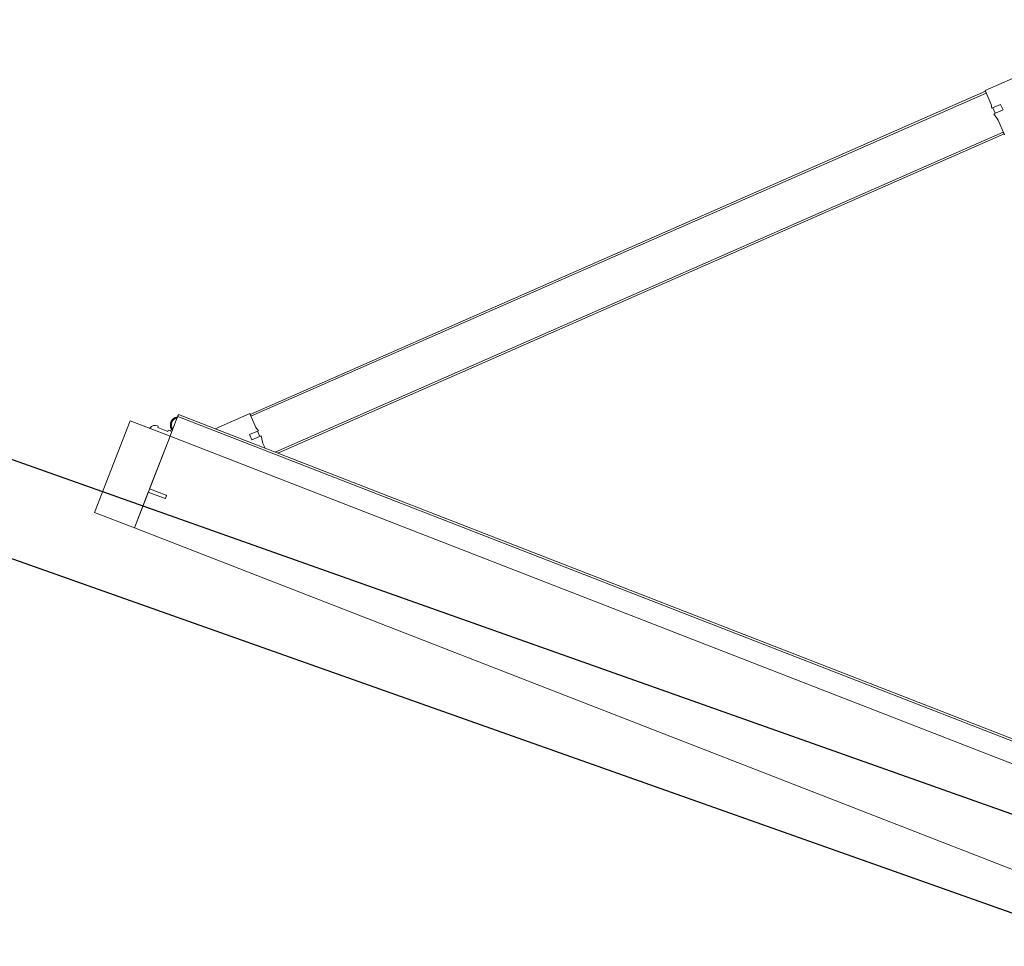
# Model space of a CAD drawing. Header units: millimetres. Extents: x 1512 to 2105, y 794 to 1149.
# Tile 230 of 256: x 1851.148 to 1852.165, y 885.172 to 886.129. Entities that reach past the tile are written whole.
import ezdxf

# ---------------------------------------------------------------- set-up
doc = ezdxf.new("R2010")
doc.units = ezdxf.units.MM
doc.layers.add('A-DOOR', color=31, linetype='Continuous', lineweight=9)
doc.layers.add('A-WALL', color=113, linetype='Continuous', lineweight=9)

# ---------------------------------------------------------------- blocks, each defined once
blk = doc.blocks.new('5-panel_Bi-fold_external_door_10806 - Type 1-V15-دوم')
at = {"layer": 'A-DOOR'}
for p, q in [((-1.6227, 0.7434), (-1.6764, 0.6897)), ((-1.6757, 0.689), (-2.262, 0.1027)), ((-1.6743, 0.6876), (-2.2606, 0.1012)), ((-1.6764, 0.6897), (-1.6652, 0.6785)), ((-1.6757, 0.689), (-1.6743, 0.6876)), ((-1.6632, 0.675), (-1.6561, 0.6821)), ((-1.6561, 0.6821), (-1.6518, 0.6779)), ((-1.6652, 0.6785), (-1.6632, 0.675)), ((-1.6624, 0.6757), (-1.6582, 0.6715)), ((-1.6518, 0.6779), (-1.6592, 0.6705)), ((-1.6592, 0.6705), (-1.6526, 0.6659)), ((-1.6526, 0.6659), (-1.641, 0.6543)), ((-1.6432, 0.6565), (-2.2239, 0.0757)), ((-1.6417, 0.655), (-2.2211, 0.0757)), ((-1.6432, 0.6565), (-1.6417, 0.655)), ((-2.2627, 0.1034), (-2.2904, 0.0757)), ((-2.2516, 0.0922), (-2.2627, 0.1034)), ((-2.2606, 0.1012), (-2.262, 0.1027)), ((-2.248, 0.0901), (-2.2516, 0.0922)), ((-2.2551, 0.083), (-2.248, 0.0901)), ((-2.2509, 0.0788), (-2.2551, 0.083)), ((-2.2435, 0.0861), (-2.2509, 0.0788)), ((-2.2445, 0.0851), (-2.2488, 0.0894)), ((-2.2389, 0.0796), (-2.2435, 0.0861)), ((2.581, 0.0759), (-2.331, 0.0759)), ((-2.331, 0.0755), (-2.331, 0.0759)), ((-2.331, 0.0743), (-2.331, 0.0755)), ((-2.331, 0.0737), (-2.331, 0.0743)), ((2.581, 0.0737), (-2.331, 0.0737)), ((-2.331, 0.0693), (-2.331, 0.0737)), ((-2.2351, 0.0757), (-2.2389, 0.0796)), ((-2.331, 0.0538), (-2.331, 0.0693)), ((-2.331, 0.0516), (-2.375, 0.0516)), ((-2.375, 0.0516), (-2.375, -0.05)), ((-2.3461, 0.0569), (-2.3469, 0.0569)), ((-2.3461, 0.0569), (-2.3469, 0.0569)), ((-2.3461, 0.0553), (-2.3461, 0.0569)), ((-2.3461, 0.0553), (-2.3461, 0.0569)), ((-2.335, 0.0553), (-2.3461, 0.0553)), ((-2.331, 0.0569), (-2.335, 0.0569)), ((-2.335, 0.0569), (-2.335, 0.0553)), ((-2.3325, 0.0594), (-2.3325, 0.0569)), ((-2.3325, 0.0594), (-2.3325, 0.0569)), ((-2.3325, 0.0594), (-2.3325, 0.0569)), ((-2.3325, 0.0594), (-2.3325, 0.0569)), ((-2.331, 0.0516), (-2.331, 0.0538)), ((-2.331, -0.05), (-2.331, 0.0516)), ((-2.331, 0.0516), (2.581, 0.0516)), ((-2.331, -0.0065), (-2.331, 0.0516)), ((-2.3125, -0.0065), (-2.331, -0.0065)), ((-2.312, -0.0097), (-2.312, -0.007)), ((-2.331, -0.05), (-2.331, -0.0102)), ((-2.331, -0.0102), (-2.3125, -0.0102)), ((-2.375, -0.05), (-2.331, -0.05)), ((-2.331, -0.05), (2.581, -0.05))]:
    blk.add_line(p, q, dxfattribs=at)
at = {"layer": 'A-DOOR', "flags": 128}
blk.add_lwpolyline([(-2.3312, 0.0727), (-2.3315, 0.0725), (-2.3317, 0.0724), (-2.332, 0.0722), (-2.3323, 0.072), (-2.3325, 0.0718), (-2.3328, 0.0716), (-2.333, 0.0714), (-2.3332, 0.0712), (-2.3335, 0.0709), (-2.3337, 0.0707), (-2.3339, 0.0704), (-2.3341, 0.0702), (-2.3342, 0.0699), (-2.3344, 0.0696), (-2.3346, 0.0694), (-2.3347, 0.0691), (-2.3348, 0.0688), (-2.335, 0.0685), (-2.3351, 0.0682), (-2.3352, 0.0679), (-2.3352, 0.0676), (-2.3353, 0.0673), (-2.3354, 0.067), (-2.3354, 0.0666), (-2.3355, 0.0663), (-2.3355, 0.066), (-2.3355, 0.0657), (-2.3355, 0.0654), (-2.3355, 0.065), (-2.3355, 0.0647), (-2.3354, 0.0644), (-2.3354, 0.0641), (-2.3353, 0.0638), (-2.3352, 0.0635), (-2.3351, 0.0632), (-2.335, 0.0629), (-2.3349, 0.0626), (-2.3348, 0.0623), (-2.3346, 0.062), (-2.3345, 0.0617), (-2.3343, 0.0614), (-2.3342, 0.0612), (-2.334, 0.0609), (-2.3338, 0.0606), (-2.3336, 0.0604), (-2.3334, 0.0602), (-2.3331, 0.0599), (-2.3329, 0.0597), (-2.3327, 0.0595), (-2.3324, 0.0593), (-2.3322, 0.0591), (-2.3319, 0.0589), (-2.3316, 0.0587), (-2.3313, 0.0586), (-2.3311, 0.0584)], dxfattribs=at)
blk.add_lwpolyline([(-2.3312, 0.0727), (-2.3315, 0.0725), (-2.3317, 0.0724), (-2.332, 0.0722), (-2.3323, 0.072), (-2.3325, 0.0718), (-2.3328, 0.0716), (-2.333, 0.0714), (-2.3332, 0.0712), (-2.3335, 0.0709), (-2.3337, 0.0707), (-2.3339, 0.0704), (-2.3341, 0.0702), (-2.3342, 0.0699), (-2.3344, 0.0696), (-2.3346, 0.0694), (-2.3347, 0.0691), (-2.3348, 0.0688), (-2.335, 0.0685), (-2.3351, 0.0682), (-2.3352, 0.0679), (-2.3352, 0.0676), (-2.3353, 0.0673), (-2.3354, 0.067), (-2.3354, 0.0666), (-2.3355, 0.0663), (-2.3355, 0.066), (-2.3355, 0.0657), (-2.3355, 0.0654), (-2.3355, 0.065), (-2.3355, 0.0647), (-2.3354, 0.0644), (-2.3354, 0.0641), (-2.3353, 0.0638), (-2.3352, 0.0635), (-2.3351, 0.0632), (-2.335, 0.0629), (-2.3349, 0.0626), (-2.3348, 0.0623), (-2.3346, 0.062), (-2.3345, 0.0617), (-2.3343, 0.0614), (-2.3342, 0.0612), (-2.334, 0.0609), (-2.3338, 0.0606), (-2.3336, 0.0604), (-2.3334, 0.0602), (-2.3331, 0.0599), (-2.3329, 0.0597), (-2.3327, 0.0595), (-2.3324, 0.0593), (-2.3322, 0.0591), (-2.3319, 0.0589), (-2.3316, 0.0587), (-2.3313, 0.0586), (-2.3311, 0.0584)], dxfattribs=at)
blk.add_lwpolyline([(-2.3312, 0.0727), (-2.3315, 0.0725), (-2.3317, 0.0724), (-2.332, 0.0722), (-2.3323, 0.072), (-2.3325, 0.0718), (-2.3328, 0.0716), (-2.333, 0.0714), (-2.3332, 0.0712), (-2.3335, 0.0709), (-2.3337, 0.0707), (-2.3339, 0.0704), (-2.3341, 0.0702), (-2.3342, 0.0699), (-2.3344, 0.0696), (-2.3346, 0.0694), (-2.3347, 0.0691), (-2.3348, 0.0688), (-2.335, 0.0685), (-2.3351, 0.0682), (-2.3352, 0.0679), (-2.3352, 0.0676), (-2.3353, 0.0673), (-2.3354, 0.067), (-2.3354, 0.0666), (-2.3355, 0.0663), (-2.3355, 0.066), (-2.3355, 0.0657), (-2.3355, 0.0654), (-2.3355, 0.065), (-2.3355, 0.0647), (-2.3354, 0.0644), (-2.3354, 0.0641), (-2.3353, 0.0638), (-2.3352, 0.0635), (-2.3351, 0.0632), (-2.335, 0.0629), (-2.3349, 0.0626), (-2.3348, 0.0623), (-2.3346, 0.062), (-2.3345, 0.0617), (-2.3343, 0.0614), (-2.3342, 0.0612), (-2.334, 0.0609), (-2.3338, 0.0606), (-2.3336, 0.0604), (-2.3334, 0.0602), (-2.3331, 0.0599), (-2.3329, 0.0597), (-2.3327, 0.0595), (-2.3324, 0.0593), (-2.3322, 0.0591), (-2.3319, 0.0589), (-2.3316, 0.0587), (-2.3313, 0.0586), (-2.3311, 0.0584)], dxfattribs=at)
blk.add_lwpolyline([(-2.3312, 0.0727), (-2.3315, 0.0725), (-2.3317, 0.0724), (-2.332, 0.0722), (-2.3323, 0.072), (-2.3325, 0.0718), (-2.3328, 0.0716), (-2.333, 0.0714), (-2.3332, 0.0712), (-2.3335, 0.0709), (-2.3337, 0.0707), (-2.3339, 0.0704), (-2.3341, 0.0702), (-2.3342, 0.0699), (-2.3344, 0.0696), (-2.3346, 0.0694), (-2.3347, 0.0691), (-2.3348, 0.0688), (-2.335, 0.0685), (-2.3351, 0.0682), (-2.3352, 0.0679), (-2.3352, 0.0676), (-2.3353, 0.0673), (-2.3354, 0.067), (-2.3354, 0.0666), (-2.3355, 0.0663), (-2.3355, 0.066), (-2.3355, 0.0657), (-2.3355, 0.0654), (-2.3355, 0.065), (-2.3355, 0.0647), (-2.3354, 0.0644), (-2.3354, 0.0641), (-2.3353, 0.0638), (-2.3352, 0.0635), (-2.3351, 0.0632), (-2.335, 0.0629), (-2.3349, 0.0626), (-2.3348, 0.0623), (-2.3346, 0.062), (-2.3345, 0.0617), (-2.3343, 0.0614), (-2.3342, 0.0612), (-2.334, 0.0609), (-2.3338, 0.0606), (-2.3336, 0.0604), (-2.3334, 0.0602), (-2.3331, 0.0599), (-2.3329, 0.0597), (-2.3327, 0.0595), (-2.3324, 0.0593), (-2.3322, 0.0591), (-2.3319, 0.0589), (-2.3316, 0.0587), (-2.3313, 0.0586), (-2.3311, 0.0584)], dxfattribs=at)
blk.add_lwpolyline([(-2.3312, 0.0727), (-2.3315, 0.0725), (-2.3317, 0.0724), (-2.332, 0.0722), (-2.3323, 0.072), (-2.3325, 0.0718), (-2.3328, 0.0716), (-2.333, 0.0714), (-2.3332, 0.0712), (-2.3335, 0.0709), (-2.3337, 0.0707), (-2.3339, 0.0704), (-2.3341, 0.0702), (-2.3342, 0.0699), (-2.3344, 0.0696), (-2.3346, 0.0694), (-2.3347, 0.0691), (-2.3348, 0.0688), (-2.335, 0.0685), (-2.3351, 0.0682), (-2.3352, 0.0679), (-2.3352, 0.0676), (-2.3353, 0.0673), (-2.3354, 0.067), (-2.3354, 0.0666), (-2.3355, 0.0663), (-2.3355, 0.066), (-2.3355, 0.0657), (-2.3355, 0.0654), (-2.3355, 0.065), (-2.3355, 0.0647), (-2.3354, 0.0644), (-2.3354, 0.0641), (-2.3353, 0.0638), (-2.3352, 0.0635), (-2.3351, 0.0632), (-2.335, 0.0629), (-2.3349, 0.0626), (-2.3348, 0.0623), (-2.3346, 0.062), (-2.3345, 0.0617), (-2.3343, 0.0614), (-2.3342, 0.0612), (-2.334, 0.0609), (-2.3338, 0.0606), (-2.3336, 0.0604), (-2.3334, 0.0602), (-2.3331, 0.0599), (-2.3329, 0.0597), (-2.3327, 0.0595), (-2.3324, 0.0593), (-2.3322, 0.0591), (-2.3319, 0.0589), (-2.3316, 0.0587), (-2.3313, 0.0586), (-2.3311, 0.0584)], dxfattribs=at)
blk.add_lwpolyline([(-2.3312, 0.0727), (-2.3315, 0.0725), (-2.3317, 0.0724), (-2.332, 0.0722), (-2.3323, 0.072), (-2.3325, 0.0718), (-2.3328, 0.0716), (-2.333, 0.0714), (-2.3332, 0.0712), (-2.3335, 0.0709), (-2.3337, 0.0707), (-2.3339, 0.0704), (-2.3341, 0.0702), (-2.3342, 0.0699), (-2.3344, 0.0696), (-2.3346, 0.0694), (-2.3347, 0.0691), (-2.3348, 0.0688), (-2.335, 0.0685), (-2.3351, 0.0682), (-2.3352, 0.0679), (-2.3352, 0.0676), (-2.3353, 0.0673), (-2.3354, 0.067), (-2.3354, 0.0666), (-2.3355, 0.0663), (-2.3355, 0.066), (-2.3355, 0.0657), (-2.3355, 0.0654), (-2.3355, 0.065), (-2.3355, 0.0647), (-2.3354, 0.0644), (-2.3354, 0.0641), (-2.3353, 0.0638), (-2.3352, 0.0635), (-2.3351, 0.0632), (-2.335, 0.0629), (-2.3349, 0.0626), (-2.3348, 0.0623), (-2.3346, 0.062), (-2.3345, 0.0617), (-2.3343, 0.0614), (-2.3342, 0.0612), (-2.334, 0.0609), (-2.3338, 0.0606), (-2.3336, 0.0604), (-2.3334, 0.0602), (-2.3331, 0.0599), (-2.3329, 0.0597), (-2.3327, 0.0595), (-2.3324, 0.0593), (-2.3322, 0.0591), (-2.3319, 0.0589), (-2.3316, 0.0587), (-2.3313, 0.0586), (-2.3311, 0.0584)], dxfattribs=at)
blk.add_lwpolyline([(-2.3312, 0.0727), (-2.3315, 0.0725), (-2.3317, 0.0724), (-2.332, 0.0722), (-2.3323, 0.072), (-2.3325, 0.0718), (-2.3328, 0.0716), (-2.333, 0.0714), (-2.3332, 0.0712), (-2.3335, 0.0709), (-2.3337, 0.0707), (-2.3339, 0.0704), (-2.3341, 0.0702), (-2.3342, 0.0699), (-2.3344, 0.0696), (-2.3346, 0.0694), (-2.3347, 0.0691), (-2.3348, 0.0688), (-2.335, 0.0685), (-2.3351, 0.0682), (-2.3352, 0.0679), (-2.3352, 0.0676), (-2.3353, 0.0673), (-2.3354, 0.067), (-2.3354, 0.0666), (-2.3355, 0.0663), (-2.3355, 0.066), (-2.3355, 0.0657), (-2.3355, 0.0654), (-2.3355, 0.065), (-2.3355, 0.0647), (-2.3354, 0.0644), (-2.3354, 0.0641), (-2.3353, 0.0638), (-2.3352, 0.0635), (-2.3351, 0.0632), (-2.335, 0.0629), (-2.3349, 0.0626), (-2.3348, 0.0623), (-2.3346, 0.062), (-2.3345, 0.0617), (-2.3343, 0.0614), (-2.3342, 0.0612), (-2.334, 0.0609), (-2.3338, 0.0606), (-2.3336, 0.0604), (-2.3334, 0.0602), (-2.3331, 0.0599), (-2.3329, 0.0597), (-2.3327, 0.0595), (-2.3324, 0.0593), (-2.3322, 0.0591), (-2.3319, 0.0589), (-2.3316, 0.0587), (-2.3313, 0.0586), (-2.3311, 0.0584)], dxfattribs=at)
blk.add_lwpolyline([(-2.3312, 0.0727), (-2.3315, 0.0725), (-2.3317, 0.0724), (-2.332, 0.0722), (-2.3323, 0.072), (-2.3325, 0.0718), (-2.3328, 0.0716), (-2.333, 0.0714), (-2.3332, 0.0712), (-2.3335, 0.0709), (-2.3337, 0.0707), (-2.3339, 0.0704), (-2.3341, 0.0702), (-2.3342, 0.0699), (-2.3344, 0.0696), (-2.3346, 0.0694), (-2.3347, 0.0691), (-2.3348, 0.0688), (-2.335, 0.0685), (-2.3351, 0.0682), (-2.3352, 0.0679), (-2.3352, 0.0676), (-2.3353, 0.0673), (-2.3354, 0.067), (-2.3354, 0.0666), (-2.3355, 0.0663), (-2.3355, 0.066), (-2.3355, 0.0657), (-2.3355, 0.0654), (-2.3355, 0.065), (-2.3355, 0.0647), (-2.3354, 0.0644), (-2.3354, 0.0641), (-2.3353, 0.0638), (-2.3352, 0.0635), (-2.3351, 0.0632), (-2.335, 0.0629), (-2.3349, 0.0626), (-2.3348, 0.0623), (-2.3346, 0.062), (-2.3345, 0.0617), (-2.3343, 0.0614), (-2.3342, 0.0612), (-2.334, 0.0609), (-2.3338, 0.0606), (-2.3336, 0.0604), (-2.3334, 0.0602), (-2.3331, 0.0599), (-2.3329, 0.0597), (-2.3327, 0.0595), (-2.3324, 0.0593), (-2.3322, 0.0591), (-2.3319, 0.0589), (-2.3316, 0.0587), (-2.3313, 0.0586), (-2.3311, 0.0584)], dxfattribs=at)
at = {"layer": 'A-DOOR'}
for centre, radius, start, end in [((-2.3275, 0.0656), 0.007, 124.641, 235.359), ((-2.3469, 0.0499), 0.007, 90, 159.7478), ((-2.3469, 0.0499), 0.007, 90, 159.7478), ((-2.353, 0.0521), 0.0005, 159.7478, 270), ((-2.353, 0.0521), 0.0005, 159.7478, 270), ((-2.3275, 0.0656), 0.008, 231.3178, 244.0452), ((-2.3275, 0.0656), 0.008, 231.3178, 244.0452), ((-2.3275, 0.0656), 0.008, 231.3178, 244.0452), ((-2.3275, 0.0656), 0.008, 231.3178, 244.0452), ((-2.3125, -0.007), 0.0005, 0, 90), ((-2.3125, -0.0097), 0.0005, 270, 0)]:
    blk.add_arc(centre, radius, start, end, dxfattribs=at)

msp = doc.modelspace()

# ---------------------------------------------------------------- linework, layer by layer
at = {"layer": 'A-WALL', "lineweight": 25}
for p, q in [((1874.621, 877.3426), (1845.3798, 887.7186)), ((1845.3427, 887.6276), (1874.5928, 877.2586))]:
    msp.add_line(p, q, dxfattribs=at)

# ---------------------------------------------------------------- block references
at = {"layer": 'A-DOOR', "rotation": 338.7342659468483}
msp.add_blockref('5-panel_Bi-fold_external_door_10806 - Type 1-V15-دوم', (1853.4569, 884.8052), dxfattribs=at)

doc.saveas('drawing.dxf')
